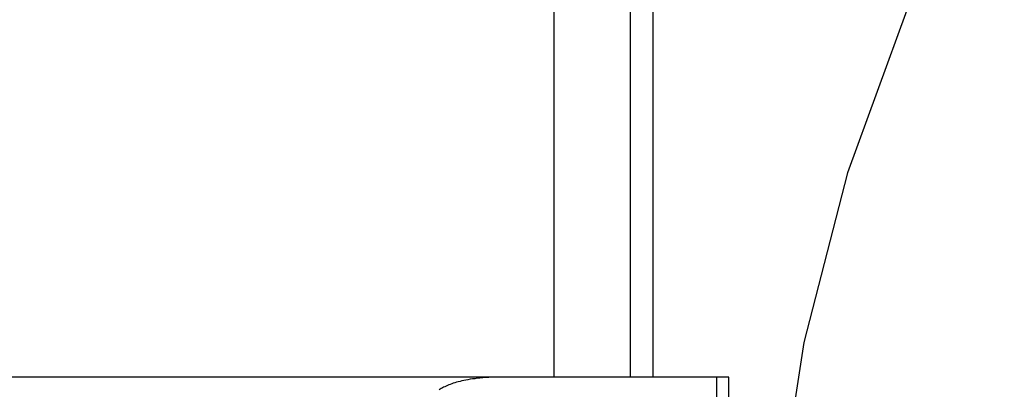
# Model space of a CAD drawing. Header units: inches. Extents: x 0 to 262, y 0 to 169.
# Tile 23 of 74: x 87.1533 to 87.2925, y 87.5439 to 87.5961. Entities that reach past the tile are written whole.
import ezdxf

# ---------------------------------------------------------------- set-up
doc = ezdxf.new("R2010")
doc.units = ezdxf.units.IN
doc.header["$LTSCALE"] = 14.384615
doc.header["$MEASUREMENT"] = 0
doc.linetypes.add('HIDDEN', pattern=[0.2, 0.1, -0.1])
doc.layers.add('DEFAULT_2', color=8, linetype='HIDDEN')

msp = doc.modelspace()

# ---------------------------------------------------------------- linework, layer by layer
at = {"layer": 'DEFAULT_2', "color": 8, "linetype": 'HIDDEN'}
for p, q in [((87.22878, 87.70189), (87.22878, 87.54564)), ((87.23959, 87.70189), (87.23959, 87.54564)), ((87.24279, 87.70189), (87.24279, 87.54564)), ((87.25354, 87.54564), (86.77611, 87.54564)), ((87.25183, 87.17064), (87.25183, 87.54564)), ((87.25354, 87.17064), (87.25354, 87.54564))]:
    msp.add_line(p, q, dxfattribs=at)
msp.add_lwpolyline([(87.22101, 87.54564), (87.22051, 87.54563), (87.22004, 87.54562), (87.21958, 87.5456), (87.21915, 87.54558), (87.21874, 87.54554), (87.21835, 87.54551), (87.21797, 87.54547), (87.21762, 87.54542), (87.21728, 87.54538), (87.21695, 87.54533), (87.21664, 87.54527), (87.21635, 87.54522), (87.21607, 87.54516), (87.21579, 87.5451), (87.21553, 87.54504), (87.21528, 87.54497), (87.21504, 87.54491), (87.21481, 87.54484), (87.21458, 87.54477), (87.21437, 87.54469), (87.21415, 87.54462), (87.21395, 87.54454), (87.21375, 87.54446), (87.21356, 87.54438), (87.21338, 87.54429), (87.2132, 87.54421), (87.21303, 87.54412), (87.21287, 87.54403), (87.21271, 87.54394), (87.21257, 87.54384)], dxfattribs=at)
msp.add_arc((87.50905, 87.50014), 0.25, 90, 270, dxfattribs=at)

doc.saveas('drawing.dxf')
